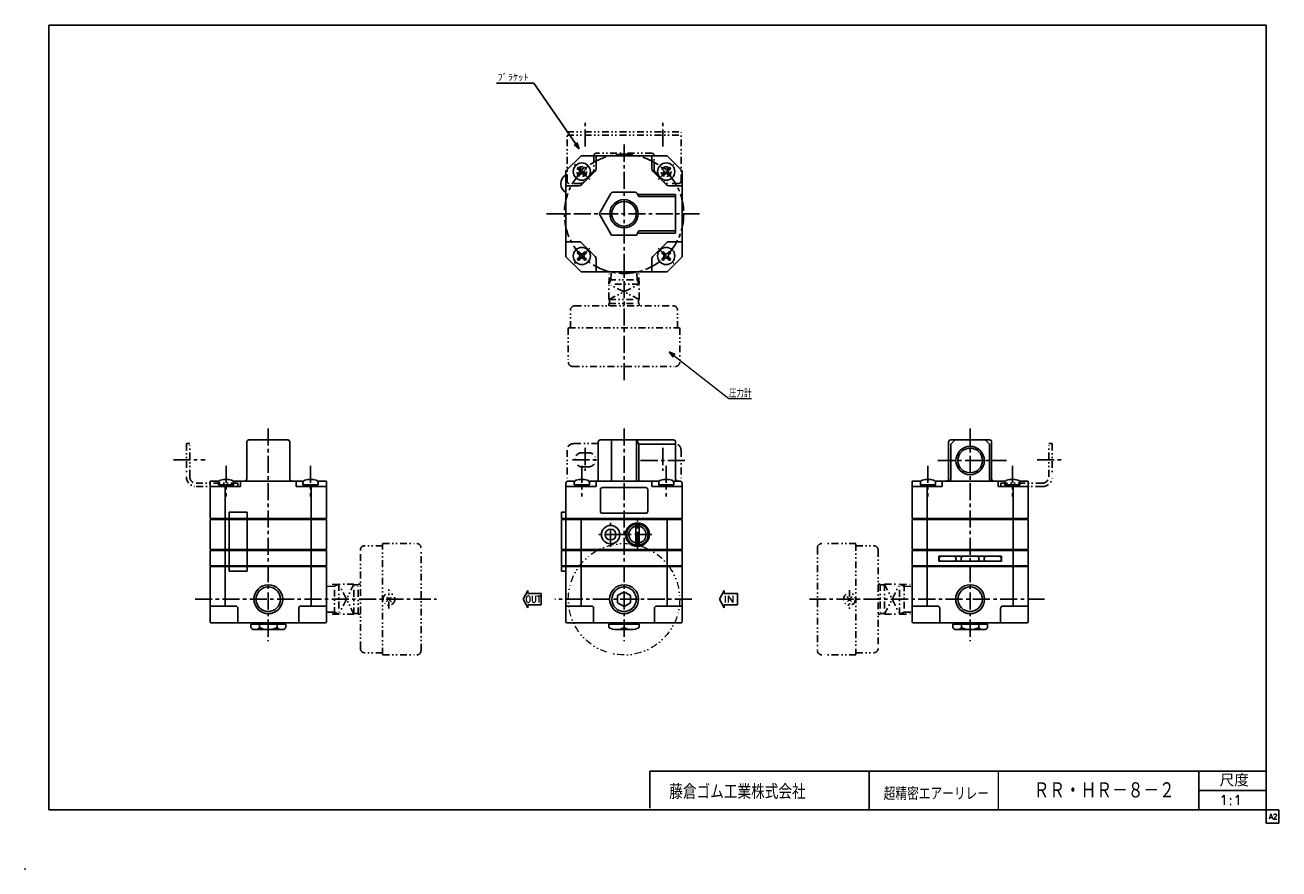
# Model space of a CAD drawing. Header units: millimetres. Extents: x -297 to 286, y -210 to 183.
import ezdxf
from ezdxf.enums import TextEntityAlignment as Align

# ---------------------------------------------------------------- set-up
doc = ezdxf.new("R2010")
doc.units = ezdxf.units.MM
doc.header["$LTSCALE"] = 0.25
doc.header["$PDSIZE"] = 1
doc.linetypes.add('CENTER', pattern=[50.8, 31.75, -6.35, 6.35, -6.35])
doc.linetypes.add('DIVIDE', pattern=[31.75, 12.7, -6.35, 0, -6.35, 0, -6.35])
doc.layers.add('Layer0014', color=7, linetype='Continuous')
doc.layers.add('ZUWAKU', color=7, linetype='Continuous')
doc.styles.add('FdaStyle0', font='txt.shx', dxfattribs={"width": 0.8, "bigfont": 'bigfont'})

# ---------------------------------------------------------------- blocks, each defined once
blk = doc.blocks.new('_OPEN30')
at = {"color": 0, "linetype": 'ByBlock', "lineweight": -2}
for p, q in [((-1, 0.267949), (0, 0)), ((0, 0), (-1, -0.267949)), ((0, 0), (-1, 0))]:
    blk.add_line(p, q, dxfattribs=at)
blk = doc.blocks.new('DC_GROUP_RR-HR-8-2_1')
at = {"color": 4, "linetype": 'DIVIDE', "lineweight": 25}
for p, q in [((-129.04, -85.79), (-126.56, -83.31)), ((-126.56, -85.79), (-129.04, -83.31))]:
    blk.add_line(p, q, dxfattribs=at)
blk.add_circle((-127.8, -84.55), 2.75, dxfattribs=at)
blk = doc.blocks.new('DC_GROUP_RR-HR-8-2_2')
at = {"color": 4, "linetype": 'DIVIDE', "lineweight": 25}
for p, q in [((87.57, -83.31), (85.09, -85.79)), ((85.09, -83.31), (87.57, -85.79))]:
    blk.add_line(p, q, dxfattribs=at)
blk.add_circle((86.33, -84.55), 2.75, dxfattribs=at)

msp = doc.modelspace()

# ---------------------------------------------------------------- linework, layer by layer
at = {"color": 4, "linetype": 'Continuous', "lineweight": 25}
for p, q in [((-60.51, 155.54), (-77.77, 155.54)), ((-39.35, 124.93), (-60.51, 155.54)), ((-38.51, 121.72), (-45.51, 114.72)), ((1.49, 121.72), (-38.51, 121.72)), ((-31.51, 121.72), (-31.51, 115.58)), ((-5.51, 115.58), (-5.51, 121.72)), ((8.49, 114.72), (1.49, 121.72)), ((-45.51, 114.72), (-45.51, 74.72)), ((-39.19, 114.7), (-39.95, 115.46)), ((-39.95, 113.23), (-39.19, 113.99)), ((-38.48, 115.41), (-39.24, 116.17)), ((-38.48, 113.28), (-39.24, 112.52)), ((-38.3, 108.16), (-31.95, 114.52)), ((-37.78, 115.41), (-37.02, 116.17)), ((-37.02, 112.52), (-37.78, 113.28)), ((-36.31, 115.46), (-37.07, 114.7)), ((-36.31, 113.23), (-37.07, 113.99)), ((-5.07, 114.52), (1.29, 108.16)), ((0.05, 114.7), (-0.71, 115.46)), ((-0.71, 113.23), (0.05, 113.99)), ((0, 116.17), (0.76, 115.41)), ((0, 112.52), (0.76, 113.28)), ((1.47, 115.41), (2.23, 116.17)), ((2.23, 112.52), (1.47, 113.28)), ((2.18, 114.7), (2.94, 115.46)), ((2.18, 113.99), (2.94, 113.23)), ((8.49, 74.72), (8.49, 114.72)), ((-39.36, 107.72), (-45.51, 107.72)), ((8.49, 107.72), (2.35, 107.72)), ((-29.77, 95.22), (-24.57, 104.22)), ((-23.7, 104.72), (-13.31, 104.72)), ((-12.44, 104.22), (-11.58, 102.72)), ((-12.16, 103.72), (5.49, 103.72)), ((-11.58, 102.72), (5.49, 102.72)), ((5.49, 85.72), (5.49, 103.72)), ((-24.28, 84.72), (-29.77, 94.22)), ((-45.51, 81.72), (-39.36, 81.72)), ((-12.73, 84.72), (-24.28, 84.72)), ((-11.58, 86.72), (-12.73, 84.72)), ((-12.16, 85.72), (5.49, 85.72)), ((-11.58, 86.72), (5.49, 86.72)), ((2.35, 81.72), (8.49, 81.72)), ((-39.19, 75.45), (-39.95, 76.21)), ((-39.24, 76.92), (-38.48, 76.16)), ((-31.95, 74.93), (-38.3, 81.28)), ((-37.02, 76.92), (-37.78, 76.16)), ((-36.31, 76.21), (-37.07, 75.45)), ((1.29, 81.28), (-5.07, 74.93)), ((-0.71, 76.21), (0.05, 75.45)), ((0, 76.92), (0.76, 76.16)), ((1.47, 76.16), (2.23, 76.92)), ((2.94, 76.21), (2.18, 75.45)), ((-45.51, 74.72), (-38.51, 67.72)), ((-39.19, 74.75), (-39.95, 73.99)), ((-38.48, 74.04), (-39.24, 73.28)), ((-37.02, 73.28), (-37.78, 74.04)), ((-37.07, 74.75), (-36.31, 73.99)), ((-31.51, 73.87), (-31.51, 67.72)), ((-5.51, 67.72), (-5.51, 73.87)), ((-0.71, 73.99), (0.05, 74.75)), ((0.76, 74.04), (0, 73.28)), ((1.47, 74.04), (2.23, 73.28)), ((1.49, 67.72), (8.49, 74.72)), ((2.18, 74.75), (2.94, 73.99)), ((-38.51, 67.72), (1.49, 67.72)), ((-193.9, -28.59), (-193.9, -11.49)), ((-192.9, -10.49), (-174.9, -10.49)), ((-173.9, -11.49), (-173.9, -28.59)), ((-30.46, -29.59), (-30.46, -11.49)), ((-29.46, -10.49), (4.49, -10.49)), ((-24.28, -10.49), (-24.28, -29.59)), ((-12.73, -10.49), (-12.73, -29.59)), ((-11.58, -12.49), (-12.73, -10.49)), ((5.49, -28.59), (5.49, -11.49)), ((132.43, -28.59), (132.43, -11.49)), ((133.43, -12.49), (135.43, -10.49)), ((133.43, -10.49), (151.43, -10.49)), ((151.43, -12.49), (149.43, -10.49)), ((152.43, -11.49), (152.43, -28.59)), ((-11.58, -12.49), (5.49, -12.49)), ((-11.58, -12.49), (-11.58, -29.59)), ((133.43, -28.59), (133.43, -12.49)), ((151.43, -28.59), (151.43, -12.49)), ((-206.73, -29.59), (-210.9, -29.59)), ((-210.9, -29.59), (-210.9, -46.99)), ((-196.9, -32.19), (-210.9, -32.19)), ((-207.02, -30.41), (-207.02, -31.39)), ((-207.02, -31.39), (-200.02, -31.39)), ((-206.82, -32.19), (-206.82, -31.39)), ((-203.9, -32.19), (-203.9, -46.99)), ((-203.63, -31.39), (-203.41, -32.19)), ((-167.49, -29.59), (-200.31, -29.59)), ((-200.22, -31.39), (-200.22, -32.19)), ((-200.02, -31.39), (-200.02, -30.41)), ((-196.9, -29.59), (-196.9, -32.19)), ((-170.9, -29.59), (-170.9, -32.19)), ((-156.9, -32.19), (-170.9, -32.19)), ((-167.78, -30.41), (-167.78, -31.39)), ((-167.78, -31.39), (-160.78, -31.39)), ((-167.58, -32.19), (-167.58, -31.39)), ((-164.39, -31.39), (-164.17, -32.19)), ((-163.9, -32.19), (-163.9, -46.99)), ((-156.9, -29.59), (-161.07, -29.59)), ((-160.98, -31.39), (-160.98, -32.19)), ((-160.78, -31.39), (-160.78, -30.41)), ((-156.9, -29.59), (-156.9, -46.99)), ((-45.51, -46.99), (-45.51, -30.59)), ((-45.51, -32.19), (-31.51, -32.19)), ((-41.33, -29.59), (-44.51, -29.59)), ((-41.63, -31.39), (-41.63, -30.41)), ((-34.63, -31.39), (-41.63, -31.39)), ((-41.43, -31.39), (-41.43, -32.19)), ((-38.02, -31.39), (-38.23, -32.19)), ((-2.09, -29.59), (-34.92, -29.59)), ((-34.83, -32.19), (-34.83, -31.39)), ((-34.63, -30.41), (-34.63, -31.39)), ((-31.51, -29.59), (-31.51, -32.19)), ((-29.51, -33.59), (-29.51, -43.59)), ((-28.51, -32.59), (-8.51, -32.59)), ((-7.51, -33.59), (-7.51, -43.59)), ((-5.51, -29.59), (-5.51, -32.19)), ((-5.51, -32.19), (8.49, -32.19)), ((-2.39, -31.39), (-2.39, -30.41)), ((4.61, -31.39), (-2.39, -31.39)), ((-2.19, -31.39), (-2.19, -32.19)), ((1.22, -31.39), (1.01, -32.19)), ((7.49, -29.59), (4.32, -29.59)), ((4.41, -32.19), (4.41, -31.39)), ((4.61, -30.41), (4.61, -31.39)), ((8.49, -46.99), (8.49, -30.59)), ((119.6, -29.59), (115.43, -29.59)), ((115.43, -29.59), (115.43, -46.99)), ((129.43, -32.19), (115.43, -32.19)), ((119.31, -30.41), (119.31, -31.39)), ((119.31, -31.39), (126.31, -31.39)), ((119.51, -32.19), (119.51, -31.39)), ((122.43, -32.19), (122.43, -46.99)), ((122.7, -31.39), (122.92, -32.19)), ((158.84, -29.59), (126.02, -29.59)), ((126.11, -31.39), (126.11, -32.19)), ((126.31, -31.39), (126.31, -30.41)), ((129.43, -29.59), (129.43, -32.19)), ((155.43, -29.59), (155.43, -32.19)), ((169.43, -32.19), (155.43, -32.19)), ((158.55, -30.41), (158.55, -31.39)), ((158.55, -31.39), (165.55, -31.39)), ((158.75, -32.19), (158.75, -31.39)), ((161.94, -31.39), (162.16, -32.19)), ((162.43, -32.19), (162.43, -46.99)), ((169.43, -29.59), (165.26, -29.59)), ((165.35, -31.39), (165.35, -32.19)), ((165.55, -31.39), (165.55, -30.41)), ((169.43, -29.59), (169.43, -46.99)), ((-202.06, -46.99), (-202.06, -43.99)), ((-202.06, -43.99), (-193.74, -43.99)), ((-193.74, -46.99), (-193.74, -43.99)), ((-47.52, -43.99), (-45.51, -43.99)), ((-47.52, -46.99), (-47.52, -43.99)), ((-28.51, -44.59), (-8.51, -44.59)), ((-210.9, -46.99), (-156.9, -46.99)), ((-210.9, -61.49), (-210.9, -47.49)), ((-210.9, -47.49), (-156.9, -47.49)), ((-203.9, -47.49), (-203.9, -61.49)), ((-202.06, -47.49), (-202.06, -61.49)), ((-193.74, -47.49), (-193.74, -61.49)), ((-163.9, -47.49), (-163.9, -61.49)), ((-156.9, -47.49), (-156.9, -61.49)), ((8.49, -46.99), (-47.52, -46.99)), ((-47.52, -47.49), (8.49, -47.49)), ((-47.52, -47.49), (-47.52, -61.49)), ((-45.51, -47.49), (-45.51, -61.49)), ((-38.51, -47.49), (-38.51, -61.49)), ((-13.01, -59.43), (-13.01, -49.55)), ((-11.51, -49.55), (-11.51, -59.43)), ((1.49, -47.49), (1.49, -61.49)), ((8.49, -47.49), (8.49, -61.49)), ((115.43, -46.99), (169.43, -46.99)), ((115.43, -61.49), (115.43, -47.49)), ((115.43, -47.49), (169.43, -47.49)), ((122.43, -61.49), (122.43, -47.49)), ((162.43, -61.49), (162.43, -47.49)), ((169.43, -47.49), (169.43, -61.49)), ((-156.9, -61.49), (-210.9, -61.49)), ((-210.9, -61.87), (-210.9, -68.97)), ((-156.9, -61.87), (-210.9, -61.87)), ((-210.4, -61.49), (-210.4, -61.87)), ((-203.9, -68.97), (-203.9, -61.87)), ((-202.06, -61.87), (-202.06, -68.97)), ((-193.74, -61.87), (-193.74, -68.97)), ((-163.9, -68.97), (-163.9, -61.87)), ((-157.4, -61.49), (-157.4, -61.87)), ((-156.9, -61.87), (-156.9, -68.97)), ((8.49, -61.49), (-47.52, -61.49)), ((8.49, -61.87), (-47.52, -61.87)), ((-47.52, -68.97), (-47.52, -61.87)), ((-45.51, -61.87), (-45.51, -68.97)), ((-38.51, -68.97), (-38.51, -61.87)), ((1.49, -68.97), (1.49, -61.87)), ((8.49, -61.87), (8.49, -68.97)), ((169.43, -61.49), (115.43, -61.49)), ((115.43, -61.87), (115.43, -68.97)), ((169.43, -61.87), (115.43, -61.87)), ((115.93, -61.49), (115.93, -61.87)), ((122.43, -68.97), (122.43, -61.87)), ((162.43, -68.97), (162.43, -61.87)), ((168.93, -61.49), (168.93, -61.87)), ((169.43, -61.87), (169.43, -68.97)), ((-210.9, -68.97), (-156.9, -68.97)), ((-210.9, -69.35), (-210.9, -95.05)), ((-156.9, -69.35), (-210.9, -69.35)), ((-210.4, -68.97), (-210.4, -69.35)), ((-203.9, -69.35), (-203.9, -87.75)), ((-202.06, -69.35), (-202.06, -71.58)), ((-193.74, -69.35), (-193.74, -71.58)), ((-163.9, -69.35), (-163.9, -87.75)), ((-157.4, -68.97), (-157.4, -69.35)), ((-156.9, -95.05), (-156.9, -69.35)), ((-47.52, -68.97), (8.49, -68.97)), ((-47.52, -69.35), (8.49, -69.35)), ((-47.52, -69.35), (-47.52, -71.58)), ((-45.51, -95.05), (-45.51, -69.35)), ((-45.01, -68.97), (-45.01, -69.35)), ((-38.51, -69.35), (-38.51, -87.75)), ((1.49, -69.35), (1.49, -87.75)), ((8.49, -69.35), (8.49, -95.05)), ((115.43, -68.97), (169.43, -68.97)), ((115.43, -95.05), (115.43, -69.35)), ((115.43, -69.35), (169.43, -69.35)), ((115.93, -68.97), (115.93, -69.35)), ((122.43, -69.35), (122.43, -87.75)), ((127.93, -64.57), (127.93, -66.87)), ((156.93, -64.57), (127.93, -64.57)), ((127.93, -66.87), (156.93, -66.87)), ((156.93, -64.57), (156.93, -66.87)), ((162.43, -69.35), (162.43, -87.75)), ((168.93, -68.97), (168.93, -69.35)), ((169.43, -69.35), (169.43, -95.05)), ((-202.06, -71.58), (-193.74, -71.58)), ((-47.52, -71.58), (-45.51, -71.58)), ((-65.37, -84.55), (-63.2, -80.49)), ((-63.2, -81.89), (-63.2, -80.49)), ((-18.51, -81.08), (-21.51, -82.82)), ((-18.51, -81.08), (-15.51, -82.82)), ((25.87, -84.55), (28.04, -80.49)), ((28.04, -81.89), (28.04, -80.49)), ((-65.37, -84.55), (-63.2, -88.61)), ((-56.99, -81.89), (-63.2, -81.89)), ((-56.99, -87.2), (-63.2, -87.2)), ((-63.2, -87.2), (-63.2, -88.61)), ((-56.99, -81.89), (-56.99, -87.2)), ((-21.51, -82.82), (-21.51, -86.28)), ((-21.51, -86.28), (-18.51, -88.01)), ((-15.51, -86.28), (-18.51, -88.01)), ((-15.51, -82.82), (-15.51, -86.28)), ((25.87, -84.55), (28.04, -88.61)), ((34.25, -81.89), (28.04, -81.89)), ((34.25, -87.2), (28.04, -87.2)), ((28.04, -87.2), (28.04, -88.61)), ((34.25, -81.89), (34.25, -87.2)), ((-210.9, -87.75), (-199.02, -87.75)), ((-198.02, -88.75), (-198.02, -95.55)), ((-169.78, -88.75), (-169.78, -95.55)), ((-156.9, -87.75), (-168.78, -87.75)), ((-45.51, -87.75), (-33.63, -87.75)), ((-32.63, -88.75), (-32.63, -95.55)), ((-4.38, -88.75), (-4.38, -95.55)), ((8.49, -87.75), (-3.38, -87.75)), ((115.43, -87.75), (127.31, -87.75)), ((128.31, -88.75), (128.31, -95.55)), ((156.55, -88.75), (156.55, -95.55)), ((169.43, -87.75), (157.55, -87.75)), ((-210.4, -95.55), (-157.4, -95.55)), ((-175.82, -96.2), (-191.98, -96.2)), ((-191.98, -97.7), (-191.98, -96.2)), ((-176.9, -98.7), (-190.9, -98.7)), ((-188.8, -96.2), (-188.15, -95.55)), ((-187.94, -97.7), (-187.94, -96.2)), ((-179.86, -97.7), (-179.86, -96.2)), ((-179, -96.2), (-179.65, -95.55)), ((-175.82, -97.7), (-175.82, -96.2)), ((7.99, -95.55), (-45.01, -95.55)), ((-25.51, -96.2), (-11.51, -96.2)), ((-25.51, -96.2), (-25.51, -97.7)), ((-23.41, -96.2), (-22.76, -95.55)), ((-22.01, -98.7), (-15.01, -98.7)), ((-18.51, -96.2), (-18.51, -97.7)), ((-13.61, -96.2), (-14.26, -95.55)), ((-11.51, -96.2), (-11.51, -97.7)), ((168.93, -95.55), (115.93, -95.55)), ((150.51, -96.2), (134.35, -96.2)), ((134.35, -97.7), (134.35, -96.2)), ((135.43, -98.7), (149.43, -98.7)), ((137.53, -96.2), (138.18, -95.55)), ((138.39, -97.7), (138.39, -96.2)), ((146.47, -97.7), (146.47, -96.2)), ((147.33, -96.2), (146.68, -95.55)), ((150.51, -97.7), (150.51, -96.2)), ((-6.5, -181.7), (-6.5, -164.5)), ((-6.5, -164.5), (280, -164.5)), ((95.5, -164.5), (95.5, -182.5)), ((248.7, -182.5), (248.7, -164.5)), ((248.7, -173.5), (280, -173.5))]:
    msp.add_line(p, q, dxfattribs=at)
at = {"color": 4, "linetype": 'CENTER', "lineweight": 25}
for p, q in [((-36.51, 125.96), (-36.51, 138)), ((-0.51, 125.96), (-0.51, 138)), ((-18.51, 17.36), (-18.51, 127.03)), ((-54.56, 94.72), (16.56, 94.72)), ((-183.9, -5.15), (-183.9, -104.1)), ((-18.51, -5.15), (-18.51, -104.1)), ((142.43, -5.15), (142.43, -104.1)), ((-36.51, -14.21), (-36.51, -24.86)), ((-0.51, -14.21), (-0.51, -24.86)), ((-228.03, -19.69), (-213.2, -19.69)), ((-203.52, -22.45), (-203.52, -36.7)), ((-164.28, -22.45), (-164.28, -36.7)), ((-42.47, -19.69), (-30.2, -19.69)), ((-38.13, -22.45), (-38.13, -36.7)), ((9.84, -19.99), (-11.49, -19.99)), ((1.11, -22.45), (1.11, -36.7)), ((122.81, -22.45), (122.81, -36.7)), ((127.36, -20.04), (159.29, -20.04)), ((162.05, -22.45), (162.05, -36.7)), ((173.57, -19.69), (185.88, -19.69)), ((-24.76, -60.11), (-24.76, -48.86)), ((-12.26, -61.14), (-12.26, -47.83)), ((-19.13, -54.49), (-30.38, -54.49)), ((-5.6, -54.49), (-18.91, -54.49)), ((-217.93, -84.55), (-105.7, -84.55)), ((13.09, -84.55), (-50.65, -84.55)), ((177.05, -84.55), (67.73, -84.55))]:
    msp.add_line(p, q, dxfattribs=at)
at = {"color": 4, "linetype": 'DIVIDE', "lineweight": 25}
for p, q in [((-45.01, 132.85), (7.99, 132.85)), ((-45.01, 109.85), (-45.01, 132.85)), ((-45.01, 131.25), (7.99, 131.25)), ((7.99, 109.85), (7.99, 132.85)), ((-5.51, 122.85), (-31.51, 122.85)), ((-32.51, 121.85), (-32.51, 115.08)), ((-4.51, 115.08), (-4.51, 121.85)), ((-32.8, 114.37), (-38.03, 109.14)), ((-4.21, 114.37), (1.02, 109.14)), ((-38.74, 108.85), (-44.01, 108.85)), ((6.99, 108.85), (1.73, 108.85)), ((-25.51, 61.92), (-25.33, 67.72)), ((-24.59, 63.99), (-24.47, 67.72)), ((-12.43, 63.99), (-12.54, 67.72)), ((-11.51, 61.92), (-11.68, 67.72)), ((-24.59, 63.99), (-25.51, 61.92)), ((-11.51, 61.92), (-25.51, 61.92)), ((-25.51, 54.92), (-25.51, 61.92)), ((-25.51, 54.92), (-11.51, 61.92)), ((-11.51, 54.92), (-25.51, 61.92)), ((-25.44, 63.99), (-11.57, 63.99)), ((-12.43, 63.99), (-11.51, 61.92)), ((-11.51, 54.92), (-11.51, 61.92)), ((-25.51, 54.92), (-11.51, 54.92)), ((-25.51, 52.92), (-11.51, 52.92)), ((-25.51, 52.92), (-25.51, 51.92)), ((-25.21, 52.92), (-25.21, 55.07)), ((-11.81, 52.92), (-11.81, 55.07)), ((-11.51, 52.92), (-11.51, 51.92)), ((-43.41, 41.62), (-43.41, 49.92)), ((-41.41, 51.92), (4.39, 51.92)), ((6.39, 41.62), (6.39, 49.92)), ((-44.41, 41.62), (-44.41, 25.82)), ((-44.26, 41.62), (7.24, 41.62)), ((7.39, 41.62), (7.39, 25.82)), ((-42.41, 23.72), (5.39, 23.72)), ((-222.02, -12.19), (-222.02, -27.59)), ((-220.42, -12.19), (-222.02, -12.19)), ((-220.42, -27.59), (-220.42, -12.19)), ((-45.01, -15.19), (-45.01, -29.72)), ((-30.46, -12.19), (-42.01, -12.19)), ((-38.01, -16.39), (-35.01, -16.39)), ((7.99, -15.19), (7.99, -29.72)), ((178.95, -27.59), (178.95, -12.19)), ((178.95, -12.19), (180.55, -12.19)), ((180.55, -12.19), (180.55, -27.59)), ((-38.01, -22.99), (-35.01, -22.99)), ((-198.14, -30.59), (-217.42, -30.59)), ((-217.42, -32.19), (-198.14, -32.19)), ((-198.14, -30.59), (-198.14, -32.19)), ((156.67, -30.59), (175.95, -30.59)), ((156.67, -30.59), (156.67, -32.19)), ((175.95, -32.19), (156.67, -32.19)), ((-141.1, -107.45), (-141.1, -61.65)), ((-130.8, -59.65), (-139.1, -59.65)), ((-130.8, -58.65), (-115, -58.65)), ((-130.8, -110.3), (-130.8, -58.8)), ((-112.9, -108.45), (-112.9, -60.65)), ((71.43, -60.65), (71.43, -108.45)), ((89.33, -58.65), (73.53, -58.65)), ((89.33, -58.8), (89.33, -110.3)), ((89.33, -59.65), (97.63, -59.65)), ((99.63, -61.65), (99.63, -107.45)), ((-151.1, -77.55), (-156.9, -77.73)), ((-153.16, -78.47), (-156.9, -78.58)), ((-153.16, -78.47), (-151.1, -77.55)), ((-153.16, -91.49), (-153.16, -77.61)), ((-151.1, -77.55), (-151.1, -91.55)), ((-144.1, -77.55), (-151.1, -77.55)), ((-144.1, -91.55), (-151.1, -77.55)), ((-144.1, -77.55), (-151.1, -91.55)), ((-142.1, -77.85), (-144.25, -77.85)), ((-144.1, -91.55), (-144.1, -77.55)), ((-142.1, -91.55), (-142.1, -77.55)), ((-142.1, -77.55), (-141.1, -77.55)), ((-127.8, -88.83), (-127.8, -80.1)), ((86.33, -80.27), (86.33, -89)), ((100.63, -77.55), (99.63, -77.55)), ((100.63, -77.55), (100.63, -91.55)), ((100.63, -77.85), (102.78, -77.85)), ((102.63, -77.55), (102.63, -91.55)), ((102.63, -77.55), (109.63, -77.55)), ((102.63, -77.55), (109.63, -91.55)), ((102.63, -91.55), (109.63, -77.55)), ((109.63, -91.55), (109.63, -77.55)), ((111.69, -78.47), (109.63, -77.55)), ((109.63, -77.55), (115.43, -77.73)), ((111.69, -77.61), (111.69, -91.49)), ((111.69, -78.47), (115.43, -78.58)), ((-153.16, -90.63), (-156.9, -90.52)), ((-151.1, -91.55), (-156.9, -91.37)), ((-153.16, -90.63), (-151.1, -91.55)), ((-144.1, -91.55), (-151.1, -91.55)), ((-142.1, -91.25), (-144.25, -91.25)), ((-142.1, -91.55), (-141.1, -91.55)), ((100.63, -91.55), (99.63, -91.55)), ((100.63, -91.25), (102.78, -91.25)), ((102.63, -91.55), (109.63, -91.55)), ((111.69, -90.63), (109.63, -91.55)), ((109.63, -91.55), (115.43, -91.37)), ((111.69, -90.63), (115.43, -90.52)), ((-130.8, -109.45), (-139.1, -109.45)), ((-130.8, -110.45), (-115, -110.45)), ((89.33, -110.45), (73.53, -110.45)), ((89.33, -109.45), (97.63, -109.45))]:
    msp.add_line(p, q, dxfattribs=at)
at = {"color": 4, "linetype": 'Continuous', "lineweight": 13}
for p, q in [((2.45, 30.54), (30.26, 8.81)), ((30.26, 8.81), (40.76, 8.81)), ((155.5, -164.5), (155.5, -182.5))]:
    msp.add_line(p, q, dxfattribs=at)
at = {"color": 4, "linetype": 'CENTER', "lineweight": 25}
msp.add_circle((-18.51, 94.72), 27.75, dxfattribs=at)
at = {"color": 4, "linetype": 'Continuous', "lineweight": 25}
for centre, radius in [((-38.13, 114.35), 4), ((1.12, 114.35), 4), ((-18.51, 94.72), 6.58), ((-18.51, 94.72), 5.72), ((-38.13, 75.1), 4), ((1.12, 75.1), 4), ((142.43, -20.04), 6.58), ((142.43, -20.04), 5.72), ((-24.76, -54.49), 4.25), ((-24.76, -54.49), 2.5), ((-12.26, -54.49), 5.5), ((-12.26, -54.49), 5), ((-12.26, -54.49), 0.75), ((-183.9, -84.55), 6.72), ((-183.9, -84.55), 5.69), ((-18.51, -84.55), 6.72), ((-18.51, -84.55), 5.69), ((142.43, -84.55), 6.72), ((142.43, -84.55), 5.69)]:
    msp.add_circle(centre, radius, dxfattribs=at)
at = {"color": 4, "linetype": 'DIVIDE', "lineweight": 25}
for centre in [(-38.13, 114.35), (1.12, 114.35)]:
    msp.add_circle(centre, 2.25, dxfattribs=at)
at = {"color": 4, "linetype": 'DIVIDE', "lineweight": 13}
msp.add_circle((-18.51, -84.55), 25.9, dxfattribs=at)
at = {"color": 4, "linetype": 'DIVIDE', "lineweight": 25}
for centre, radius, start, end in [((-31.51, 121.85), 1, 90, 180), ((-5.51, 121.85), 1, 0, 90), ((-33.51, 115.08), 1, 315, 360), ((-3.51, 115.08), 1, 180, 225), ((-44.01, 109.85), 1, 180, 270), ((-38.74, 109.85), 1, 270, 315), ((1.73, 109.85), 1, 225, 270), ((6.99, 109.85), 1, 270, 360), ((-41.41, 49.92), 2, 90, 180), ((4.39, 49.92), 2, 0, 90), ((-42.41, 25.72), 2, 180, 270), ((5.39, 25.72), 2, 270, 0), ((-42.01, -15.19), 3, 90, 180), ((-38.01, -19.69), 3.3, 90, 270), ((-35.01, -19.69), 3.3, 270, 90), ((4.99, -15.19), 3, 360, 80.40593), ((-217.42, -27.59), 4.6, 180, 270), ((-217.42, -27.59), 3, 180, 270), ((175.95, -27.59), 3, 270, 0), ((175.95, -27.59), 4.6, 270, 0), ((-139.1, -61.65), 2, 90, 180), ((-114.9, -60.65), 2, 0, 90), ((73.43, -60.65), 2, 90, 180), ((97.63, -61.65), 2, 0, 90), ((-139.1, -107.45), 2, 180, 270), ((-114.9, -108.45), 2, 270, 0), ((73.43, -108.45), 2, 180, 270), ((97.63, -107.45), 2, 270, 0)]:
    msp.add_arc(centre, radius, start, end, dxfattribs=at)
at = {"color": 4, "linetype": 'Continuous', "lineweight": 25}
for centre, radius, start, end in [((-43.11, 108.72), 4.8, 120, 240), ((-39.6, 115.81), 0.5, 45, 225), ((-39.6, 112.88), 0.5, 135, 315), ((-39.54, 114.35), 0.5, 315, 45), ((-38.13, 115.76), 0.5, 225, 315), ((-38.13, 112.93), 0.5, 45, 135), ((-36.71, 114.35), 0.5, 135, 225), ((-36.66, 115.81), 0.5, 315, 135), ((-36.66, 112.88), 0.5, 225, 45), ((-33.01, 115.58), 1.5, 315, 360), ((-4.01, 115.58), 1.5, 180, 225), ((-0.35, 115.81), 0.5, 45, 225), ((-0.35, 112.88), 0.5, 135, 315), ((-0.3, 114.35), 0.5, 315, 45), ((1.12, 115.76), 0.5, 225, 315), ((1.12, 112.93), 0.5, 45, 135), ((2.53, 114.35), 0.5, 135, 225), ((2.58, 115.81), 0.5, 315, 135), ((2.58, 112.88), 0.5, 225, 45), ((-39.36, 109.22), 1.5, 270, 315), ((2.35, 109.22), 1.5, 225, 270), ((-23.7, 103.72), 1, 90, 150), ((-13.31, 103.72), 1, 30, 90), ((-28.9, 94.72), 1, 150, 210), ((-39.36, 80.22), 1.5, 45, 90), ((-23.7, 85.72), 1, 210, 270), ((-13.31, 85.72), 1, 270, 330), ((2.35, 80.22), 1.5, 90, 135), ((-39.6, 76.57), 0.5, 45, 225), ((-38.13, 76.52), 0.5, 225, 315), ((-36.66, 76.57), 0.5, 315, 135), ((-0.35, 76.57), 0.5, 45, 225), ((1.12, 76.52), 0.5, 225, 315), ((2.58, 76.57), 0.5, 315, 135), ((-39.6, 73.63), 0.5, 135, 315), ((-39.54, 75.1), 0.5, 315, 45), ((-38.13, 73.69), 0.5, 45, 135), ((-36.71, 75.1), 0.5, 135, 225), ((-36.66, 73.63), 0.5, 225, 45), ((-33.01, 73.87), 1.5, 360, 45), ((-4.01, 73.87), 1.5, 135, 180), ((-0.35, 73.63), 0.5, 135, 315), ((-0.3, 75.1), 0.5, 315, 45), ((1.12, 73.69), 0.5, 45, 135), ((2.53, 75.1), 0.5, 135, 225), ((2.58, 73.63), 0.5, 225, 45), ((-192.9, -11.49), 1, 90, 180), ((-174.9, -11.49), 1, 360, 90), ((-29.46, -11.49), 1, 90, 180), ((4.49, -11.49), 1, 360, 90), ((133.43, -11.49), 1, 90, 180), ((151.43, -11.49), 1, 360, 90), ((-203.52, -37.79), 9, 73.39845, 106.60155), ((-194.9, -28.59), 1, 270, 360), ((-172.9, -28.59), 1, 180, 270), ((-164.28, -37.79), 9, 73.39845, 106.60155), ((-38.13, -37.79), 9, 73.39845, 106.60155), ((1.11, -37.79), 9, 73.39845, 106.60155), ((6.49, -28.59), 1, 180, 270), ((122.81, -37.79), 9, 73.39845, 106.60155), ((131.43, -28.59), 1, 270, 360), ((132.43, -28.59), 1, 270, 360), ((152.43, -28.59), 1, 180, 270), ((153.43, -28.59), 1, 180, 270), ((162.05, -37.79), 9, 73.39845, 106.60155), ((-205.72, -30.41), 1.3, 106.60155, 180), ((-201.32, -30.41), 1.3, 0, 73.39845), ((-166.48, -30.41), 1.3, 106.60155, 180), ((-162.08, -30.41), 1.3, 0, 73.39845), ((-44.51, -30.59), 1, 90, 180), ((-40.33, -30.41), 1.3, 106.60155, 180), ((-35.93, -30.41), 1.3, 360, 73.39845), ((-28.51, -33.59), 1, 90, 180), ((-8.51, -33.59), 1, 0, 90), ((-1.09, -30.41), 1.3, 106.60155, 180), ((3.31, -30.41), 1.3, 360, 73.39845), ((7.49, -30.59), 1, 360, 90), ((120.61, -30.41), 1.3, 106.60155, 180), ((125.01, -30.41), 1.3, 0, 73.39845), ((159.85, -30.41), 1.3, 106.60155, 180), ((164.25, -30.41), 1.3, 0, 73.39845), ((-28.51, -43.59), 1, 180, 270), ((-8.51, -43.59), 1, 270, 0), ((-12.26, -54.49), 4, 100.80692, 259.19308), ((-12.26, -54.49), 4, 280.80692, 79.19308), ((129.08, -65.72), 1.15, 90, 270), ((134.78, -65.72), 1.15, 270, 90), ((139.38, -65.72), 1.15, 90, 270), ((145.48, -65.72), 1.15, 270, 90), ((150.08, -65.72), 1.15, 90, 270), ((155.78, -65.72), 1.15, 270, 90), ((-199.02, -88.75), 1, 0, 90), ((-168.78, -88.75), 1, 90, 180), ((-33.63, -88.75), 1, 0, 90), ((-3.38, -88.75), 1, 90, 180), ((127.31, -88.75), 1, 0, 90), ((157.55, -88.75), 1, 90, 180), ((-210.4, -95.05), 0.5, 180, 270), ((-189.82, -96.44), 2.5, 210.16228, 244.39629), ((-190.12, -95.84), 2.87, 270, 319.47536), ((-183.9, -90.03), 8.67, 242.20423, 297.79577), ((-177.68, -95.84), 2.87, 220.52464, 270), ((-177.98, -96.44), 2.5, 295.60371, 329.83772), ((-157.4, -95.05), 0.5, 270, 0), ((-45.01, -95.05), 0.5, 180, 270), ((-22.01, -92.07), 6.62, 238.10921, 301.89079), ((-15.01, -92.07), 6.62, 238.10921, 301.89079), ((7.99, -95.05), 0.5, 270, 360), ((115.93, -95.05), 0.5, 180, 270), ((136.51, -96.44), 2.5, 210.16228, 244.39629), ((136.21, -95.84), 2.87, 270, 319.47536), ((142.43, -90.03), 8.67, 242.20423, 297.79577), ((148.65, -95.84), 2.87, 220.52464, 270), ((148.35, -96.44), 2.5, 295.60371, 329.83772), ((168.93, -95.05), 0.5, 270, 360)]:
    msp.add_arc(centre, radius, start, end, dxfattribs=at)
at = {"color": 5, "linetype": 'Continuous'}
msp.add_point((-297, -210), dxfattribs=at)
at = {"layer": 'Layer0014', "color": 4, "linetype": 'CENTER', "lineweight": 25}
for p, q in [((-34.45, 110.66), (-41.59, 117.81)), ((-2.57, 110.66), (4.58, 117.81)), ((-34.45, 78.78), (-41.59, 71.64)), ((-2.57, 78.78), (4.58, 71.64))]:
    msp.add_line(p, q, dxfattribs=at)
at = {"layer": 'ZUWAKU', "color": 5, "linetype": 'Continuous', "lineweight": 25}
for p, q in [((280, 182.5), (-286, 182.5)), ((-286, -182.5), (-286, 182.5)), ((280, -182.5), (280, 182.5)), ((286, -182.5), (-286, -182.5)), ((280, -188.75), (280, -182.5)), ((286, -188.75), (286, -182.5)), ((280, -188.75), (286, -188.75))]:
    msp.add_line(p, q, dxfattribs=at)

# ---------------------------------------------------------------- block references
at = {"color": 4, "xscale": 3.000002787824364, "yscale": 2.999989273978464}
for p, rotation in [((-39.35, 124.93), 304.6676042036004), ((2.45, 30.54), 142.0012675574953)]:
    msp.add_blockref('_OPEN30', p, dxfattribs=dict(at, rotation=rotation))
at = {"linetype": 'Continuous'}
for name in ['DC_GROUP_RR-HR-8-2_1', 'DC_GROUP_RR-HR-8-2_2']:
    msp.add_blockref(name, (0, 0), dxfattribs=at)

# ---------------------------------------------------------------- texts
at = {"color": 4, "style": 'FdaStyle0'}
for s, height, width, p, p2 in [('ﾌﾞﾗｹｯﾄ', 3, 0.8, (-77.31, 156.44), (-62.91, 156.44)), ('圧力計', 3.5, 0.833333, (30.26, 9.31), (40.76, 9.31)), ('OUT', 3, 0.8, (-64.38, -86.05), (-57.18, -86.05)), ('IN', 3, 0.8, (27.95, -86.05), (32.75, -86.05)), ('尺度', 5.7, 0.995614, (258.42, -171.67), (272.04, -171.67)), ('藤倉ゴム工業株式会社', 6.75, 0.783333, (2.52, -177.49), (65.97, -177.49)), ('超精密エアーリレー', 6, 0.755952, (102.22, -178), (151.2, -178)), ('1:1', 4.5, 0.8, (258.15, -180.25), (268.95, -180.25))]:
    msp.add_text(s, height=height, dxfattribs=dict(at, width=width)).set_placement(p, p2, align=Align.FIT)
at = {"layer": 'Layer0014', "color": 4, "style": 'FdaStyle0', "width": 0.694915}
msp.add_text('ＲＲ・ＨＲ－８－２', height=8, dxfattribs=at).set_placement((171.97, -177.5), (237.57, -177.5), align=Align.FIT)
at = {"layer": 'ZUWAKU', "color": 7, "style": 'FdaStyle0', "width": 0.8}
msp.add_text('A2', height=2.5, dxfattribs=at).set_placement((281.31, -186.88), (285.31, -186.88), align=Align.FIT)

doc.saveas('drawing.dxf')
